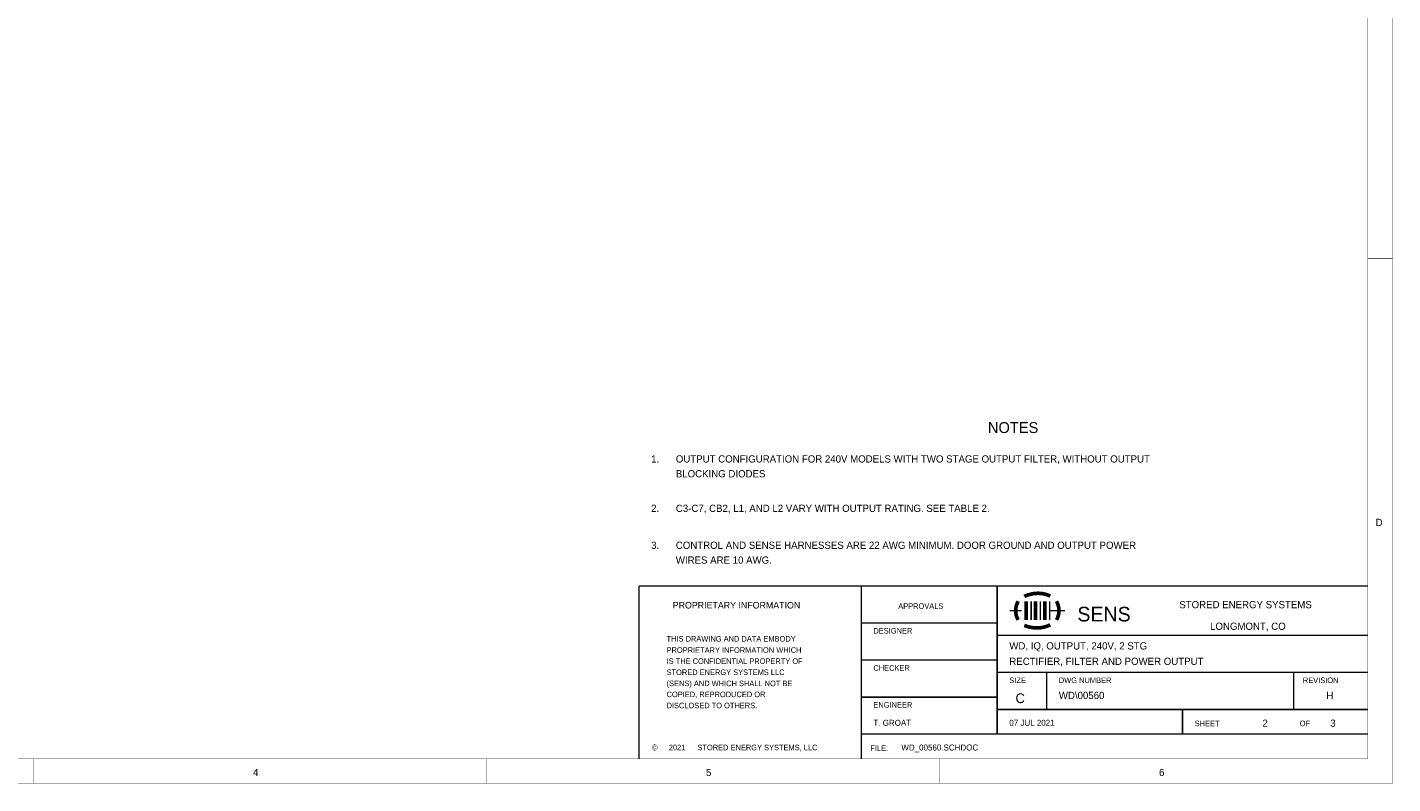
# Model space of a CAD drawing. Extents: x 0 to 22, y 0 to 17.
# Tile 35 of 62: x 10.9 to 22, y 0 to 6.1. Entities that reach past the tile are written whole.
import ezdxf

# ---------------------------------------------------------------- set-up
doc = ezdxf.new("R2010")
doc.units = 0
doc.layers.add('SHEET', color=255, linetype='CONTINUOUS')

msp = doc.modelspace()

# ---------------------------------------------------------------- linework, layer by layer
at = {"layer": 'SHEET', "const_width": 0.0039}
for points in [[(0.001, 17), (0.001, 0), (21.999, 0), (21.999, 17), (0.001, 17), (0.001, 17)], [(0.001, 17), (21.999, 17), (21.999, 0), (0.001, 0), (0.001, 17)], [(0.201, 16.8), (0.201, 0.199), (21.8, 0.199), (21.8, 16.8), (0.201, 16.8), (0.201, 16.8)], [(0.201, 16.8), (21.8, 16.8), (21.8, 0.199), (0.201, 0.199), (0.201, 16.8)]]:
    msp.add_lwpolyline(points, close=True, dxfattribs=at)
at = {"layer": 'SHEET'}
for points, const_width in [([(21.999, 4.25), (21.8, 4.25)], 0.0039), ([(15.9, 0.199), (15.9, 1.599)], 0.0118), ([(15.9, 1.599), (21.8, 1.599)], 0.0118), ([(17.7, 0.199), (17.7, 1.599)], 0.0118), ([(18.8, 0.4), (18.8, 1.599)], 0.0118), ([(19.23, 1.518), (19.223, 1.521), (19.217, 1.523), (19.211, 1.526), (19.204, 1.528), (19.198, 1.53), (19.191, 1.532), (19.185, 1.533), (19.178, 1.535), (19.171, 1.536), (19.165, 1.538), (19.158, 1.538), (19.151, 1.539), (19.145, 1.539), (19.138, 1.54), (19.131, 1.54), (19.125, 1.54), (19.118, 1.539), (19.111, 1.539), (19.105, 1.538), (19.098, 1.538), (19.091, 1.537), (19.085, 1.536), (19.078, 1.534), (19.071, 1.533), (19.064, 1.531), (19.059, 1.529), (19.052, 1.528), (19.045, 1.525), (19.039, 1.523), (19.033, 1.52), (19.026, 1.518), (19.02, 1.514)], 0.0295), ([(18.97, 1.475), (18.968, 1.471), (18.965, 1.466), (18.964, 1.462), (18.961, 1.457), (18.959, 1.452), (18.958, 1.447), (18.956, 1.443), (18.954, 1.438), (18.953, 1.433), (18.953, 1.428), (18.952, 1.424), (18.951, 1.419), (18.95, 1.414), (18.95, 1.409), (18.949, 1.404), (18.949, 1.399), (18.949, 1.395), (18.95, 1.39), (18.95, 1.385), (18.951, 1.38), (18.952, 1.375), (18.953, 1.371), (18.953, 1.366), (18.954, 1.361), (18.956, 1.356), (18.958, 1.351), (18.959, 1.346), (18.961, 1.342), (18.964, 1.337), (18.965, 1.333), (18.968, 1.328), (18.97, 1.324)], 0.0295), ([(19.034, 1.475), (19.034, 1.325)], 0.0295), ([(19.075, 1.475), (19.075, 1.325)], 0.0118), ([(19.11, 1.475), (19.11, 1.325)], 0.0295), ([(19.15, 1.475), (19.15, 1.325)], 0.0118), ([(19.185, 1.475), (19.185, 1.325)], 0.0295), ([(19.225, 1.475), (19.225, 1.325)], 0.0118), ([(19.28, 1.325), (19.282, 1.329), (19.285, 1.333), (19.287, 1.338), (19.289, 1.342), (19.291, 1.347), (19.292, 1.351), (19.293, 1.356), (19.295, 1.361), (19.296, 1.366), (19.297, 1.371), (19.298, 1.376), (19.299, 1.38), (19.299, 1.385), (19.3, 1.39), (19.3, 1.395), (19.3, 1.4), (19.3, 1.404), (19.3, 1.409), (19.299, 1.414), (19.299, 1.419), (19.298, 1.424), (19.297, 1.429), (19.296, 1.433), (19.295, 1.438), (19.293, 1.443), (19.292, 1.447), (19.291, 1.452), (19.289, 1.457), (19.287, 1.462), (19.285, 1.466), (19.282, 1.471), (19.28, 1.475)], 0.0295), ([(18.999, 1.4), (18.9, 1.4)], 0.0118), ([(19.225, 1.4), (19.35, 1.4)], 0.0118), ([(18.8, 1.3), (17.7, 1.3)], 0.0118), ([(19.019, 1.28), (19.026, 1.278), (19.032, 1.275), (19.039, 1.273), (19.045, 1.271), (19.052, 1.269), (19.058, 1.267), (19.064, 1.265), (19.071, 1.265), (19.078, 1.263), (19.085, 1.262), (19.091, 1.261), (19.098, 1.26), (19.105, 1.26), (19.111, 1.26), (19.118, 1.26), (19.125, 1.26), (19.131, 1.26), (19.138, 1.26), (19.145, 1.261), (19.151, 1.261), (19.158, 1.263), (19.165, 1.264), (19.171, 1.265), (19.178, 1.266), (19.185, 1.268), (19.191, 1.27), (19.197, 1.272), (19.204, 1.274), (19.21, 1.276), (19.216, 1.279), (19.223, 1.282), (19.229, 1.285)], 0.0295), ([(18.8, 1.199), (21.8, 1.199)], 0.0118), ([(18.8, 1), (17.7, 1)], 0.0118), ([(18.8, 0.9), (21.8, 0.9)], 0.0118), ([(19.2, 0.9), (19.2, 0.599)], 0.0118), ([(21.2, 0.9), (21.2, 0.599)], 0.0118), ([(18.8, 0.699), (17.7, 0.699)], 0.0118), ([(18.8, 0.599), (21.8, 0.599)], 0.0118), ([(20.3, 0.4), (20.3, 0.599)], 0.0118), ([(17.7, 0.4), (21.8, 0.4)], 0.0118), ([(11, 0), (11, 0.199)], 0.0039), ([(14.667, 0), (14.667, 0.199)], 0.0039), ([(18.333, 0), (18.333, 0.199)], 0.0039), ([(21.999, 0), (21.999, 0.199)], 0.0039)]:
    msp.add_lwpolyline(points, dxfattribs=dict(at, const_width=const_width))

# ---------------------------------------------------------------- texts
for s, height, p in [('NOTES', 0.0885, (18.725, 2.838)), ('1.', 0.0584, (15.999, 2.599)), ('OUTPUT CONFIGURATION FOR 240V MODELS WITH TWO STAGE OUTPUT FILTER, WITHOUT OUTPUT ', 0.05843, (16.199, 2.599)), ('BLOCKING DIODES', 0.05843, (16.199, 2.479)), ('2.', 0.0584, (15.999, 2.199)), ('C3-C7, CB2, L1, AND L2 VARY WITH OUTPUT RATING. SEE TABLE 2.', 0.05843, (16.199, 2.199)), ('D', 0.0584, (21.863, 2.085)), ('3.', 0.0584, (15.999, 1.9)), ('CONTROL AND SENSE HARNESSES ARE 22 AWG MINIMUM. DOOR GROUND AND OUTPUT POWER ', 0.05843, (16.199, 1.9)), ('WIRES ARE 10 AWG.', 0.05843, (16.199, 1.78)), ('PROPRIETARY INFORMATION', 0.05342, (16.174, 1.417)), ('APPROVALS', 0.0451, (17.999, 1.414)), ('STORED ENERGY SYSTEMS', 0.05843, (20.274, 1.419)), ('SENS', 0.1185, (19.449, 1.312)), ('DESIGNER', 0.0451, (17.798, 1.214)), ('LONGMONT, CO', 0.05843, (20.523, 1.244)), ('THIS DRAWING AND DATA EMBODY ', 0.04508, (16.124, 1.149)), ('WD, IQ, OUTPUT, 240V, 2 STG', 0.05843, (18.898, 1.085)), ('PROPRIETARY INFORMATION WHICH ', 0.04508, (16.124, 1.058)), ('IS THE CONFIDENTIAL PROPERTY OF ', 0.04508, (16.124, 0.968)), ('RECTIFIER, FILTER AND POWER OUTPUT', 0.05843, (18.898, 0.96)), ('STORED ENERGY SYSTEMS LLC ', 0.04508, (16.124, 0.878)), ('CHECKER', 0.0451, (17.798, 0.913)), ('(SENS) AND WHICH SHALL NOT BE ', 0.04508, (16.124, 0.788)), ('SIZE', 0.0451, (18.898, 0.813)), ('DWG NUMBER', 0.0451, (19.299, 0.813)), ('REVISION', 0.0451, (21.274, 0.813)), ('COPIED, REPRODUCED OR ', 0.04508, (16.124, 0.699)), ('C', 0.0785, (18.948, 0.651)), ('WD\\00560', 0.0584, (19.299, 0.684)), ('H', 0.0584, (21.464, 0.684)), ('DISCLOSED TO OTHERS.', 0.04508, (16.124, 0.609)), ('ENGINEER', 0.0451, (17.798, 0.614)), ('T. GROAT', 0.0484, (17.798, 0.467)), ('07 JUL 2021', 0.04841, (18.898, 0.467)), ('SHEET', 0.0451, (20.399, 0.464)), ('2', 0.0584, (20.947, 0.459)), ('OF', 0.0451, (21.249, 0.464)), ('3', 0.0584, (21.496, 0.459)), ('© ', 0.0484, (16.004, 0.267)), ('2021', 0.0451, (16.142, 0.269)), ('STORED ENERGY SYSTEMS, LLC', 0.04508, (16.374, 0.269)), ('FILE:', 0.0451, (17.773, 0.264)), ('WD_00560.SCHDOC', 0.04841, (18.024, 0.267)), ('4', 0.0584, (12.777, 0.06)), ('5', 0.0584, (16.443, 0.06)), ('6', 0.0584, (20.11, 0.06))]:
    msp.add_text(s, height=height, dxfattribs=at).set_placement(p)

doc.saveas('drawing.dxf')
